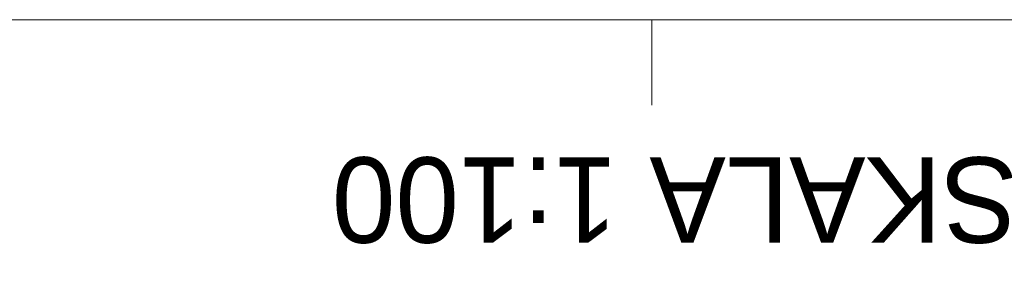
# Model space of a CAD drawing. Extents: x -396299 to -11759, y -15022 to 18278.
# Tile 131 of 205: x -152852 to -147090, y 13211 to 14678. Entities that reach past the tile are written whole.
import ezdxf

# ---------------------------------------------------------------- set-up
doc = ezdxf.new("R2010")
doc.units = 0
doc.header["$MEASUREMENT"] = 0
doc.layers.add('Arch opisy_Nr_Pióra__1', color=7, linetype='Continuous', lineweight=25)
doc.layers.add('ARCH TABELA_Nr_Pióra__21', color=7, linetype='Continuous', lineweight=13)
doc.styles.add('GENERATED_STYLE_4', font='txt')

msp = doc.modelspace()

# ---------------------------------------------------------------- linework, layer by layer
at = {"layer": 'ARCH TABELA_Nr_Pióra__21', "linetype": 'Continuous'}
for p, q in [((-172953.6, 14678.4), (-131153.6, 14678.4)), ((-149153.6, 14178.4), (-149153.6, 14678.4)), ((-149153.6, 14178.4), (-149153.6, 14678.4)), ((-149153.6, 14178.4), (-149153.6, 14678.4))]:
    msp.add_line(p, q, dxfattribs=at)

# ---------------------------------------------------------------- texts
at = {"layer": 'Arch opisy_Nr_Pióra__1', "linetype": 'Continuous', "insert": (-151025.2, 13372.5), "char_height": 500, "attachment_point": 3, "rotation": 180, "style": 'GENERATED_STYLE_4'}
msp.add_mtext('{PRZEKRÓJ D-D i PRZEZ KLATKĘ SCHODOWĄ SKALA 1:100}', dxfattribs=at)

doc.saveas('drawing.dxf')
